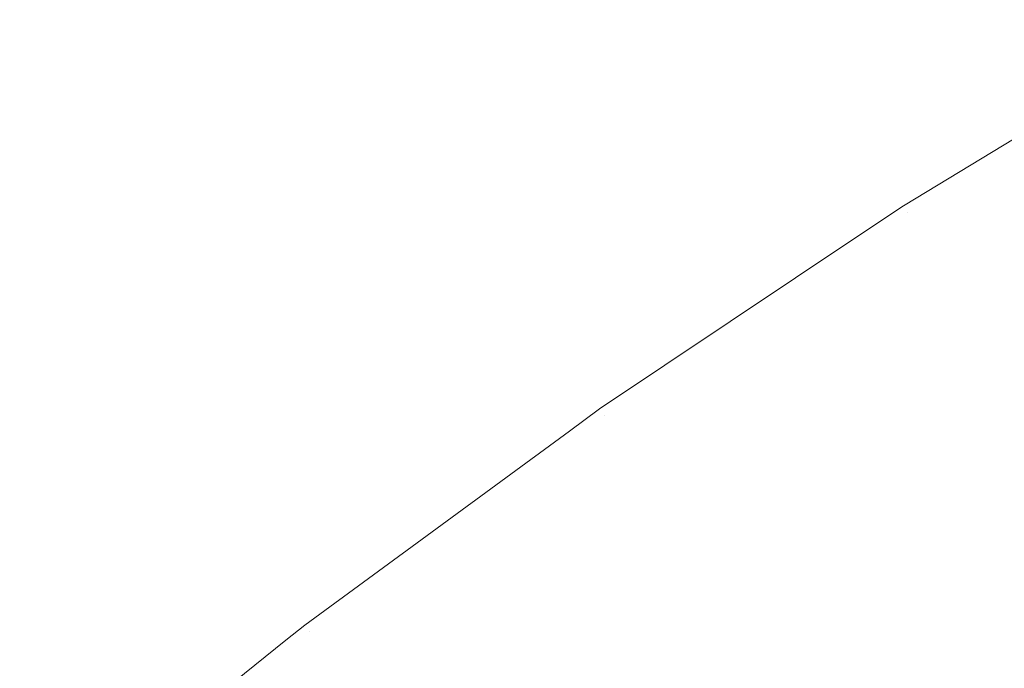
# Model space of a CAD drawing. Header units: centimetres. Extents: x -25.9 to 27.4, y 34.1 to 35.9.
# Tile 61 of 256: x -25.81774 to -25.80598, y 35.91893 to 35.92667. Entities that reach past the tile are written whole.
import ezdxf

# ---------------------------------------------------------------- set-up
doc = ezdxf.new("R2010")
doc.units = ezdxf.units.CM
doc.header["$LTSCALE"] = 2.54
doc.layers.add('Lucido design-1', color=7, linetype='Continuous')

# ---------------------------------------------------------------- blocks, each defined once
blk = doc.blocks.new('Gruppo-5-1')
at = {"color": 7, "linetype": 'Continuous', "lineweight": 9}
for points, invisible_edges in [([(-25.804122, 35.926313, -9.481992), (-25.80719, 35.924451, -9.481992), (-25.807165, 35.924411, -9.478917), (-25.803436, 35.926674, -9.478917)], 14), ([(-25.804122, 35.926313, -33.448755), (-25.80719, 35.924451, -33.448755), (-25.807165, 35.924411, -33.44568), (-25.803436, 35.926674, -33.44568)], 14), ([(-25.803412, 35.926632, -10.086352), (-25.807139, 35.924371, -10.086352), (-25.80719, 35.924451, -10.081992), (-25.804122, 35.926313, -10.081992)], 11), ([(-25.803412, 35.926632, -34.053115), (-25.807139, 35.924371, -34.053115), (-25.80719, 35.924451, -34.048755), (-25.804122, 35.926313, -34.048755)], 11), ([(-25.80705, 35.924231, -9.474771), (-25.803329, 35.926489, -9.474771), (-25.803436, 35.926674, -9.478917), (-25.807165, 35.924411, -9.478917)], 15), ([(-25.80705, 35.924231, -33.441534), (-25.803329, 35.926489, -33.441534), (-25.803436, 35.926674, -33.44568), (-25.807165, 35.924411, -33.44568)], 15), ([(-25.807139, 35.924371, -10.086352), (-25.803412, 35.926632, -10.086352), (-25.803279, 35.926402, -10.090484), (-25.806996, 35.924146, -10.090484)], 15), ([(-25.807139, 35.924371, -34.053115), (-25.803412, 35.926632, -34.053115), (-25.803279, 35.926402, -34.057247), (-25.806996, 35.924146, -34.057247)], 15), ([(-25.806842, 35.923905, -9.470635), (-25.803136, 35.926154, -9.470635), (-25.803329, 35.926489, -9.474771), (-25.80705, 35.924231, -9.474771)], 15), ([(-25.806842, 35.923905, -33.437398), (-25.803136, 35.926154, -33.437398), (-25.803329, 35.926489, -33.441534), (-25.80705, 35.924231, -33.441534)], 15), ([(-25.806996, 35.924146, -10.090484), (-25.803279, 35.926402, -10.090484), (-25.803061, 35.926024, -10.094598), (-25.806761, 35.923778, -10.094598)], 15), ([(-25.806996, 35.924146, -34.057247), (-25.803279, 35.926402, -34.057247), (-25.803061, 35.926024, -34.061361), (-25.806761, 35.923778, -34.061361)], 15), ([(-25.80719, 35.924451, -9.481992), (-25.804122, 35.926313, -9.481992), (-25.804122, 35.926313, -10.081992), (-25.80719, 35.924451, -10.081992)], 10), ([(-25.80719, 35.924451, -33.448755), (-25.804122, 35.926313, -33.448755), (-25.804122, 35.926313, -34.048755), (-25.80719, 35.924451, -34.048755)], 10), ([(-25.806542, 35.923435, -9.466514), (-25.802857, 35.925671, -9.466514), (-25.803136, 35.926154, -9.470635), (-25.806842, 35.923905, -9.470635)], 15), ([(-25.806542, 35.923435, -33.433277), (-25.802857, 35.925671, -33.433277), (-25.803136, 35.926154, -33.437398), (-25.806842, 35.923905, -33.437398)], 15), ([(-25.806761, 35.923778, -10.094598), (-25.803061, 35.926024, -10.094598), (-25.802758, 35.925499, -10.098688), (-25.806436, 35.923267, -10.098688)], 15), ([(-25.806761, 35.923778, -34.061361), (-25.803061, 35.926024, -34.061361), (-25.802758, 35.925499, -34.065451), (-25.806436, 35.923267, -34.065451)], 15), ([(-25.80615, 35.92282, -9.462417), (-25.802493, 35.925039, -9.462417), (-25.802857, 35.925671, -9.466514), (-25.806542, 35.923435, -9.466514)], 15), ([(-25.80615, 35.92282, -33.42918), (-25.802493, 35.925039, -33.42918), (-25.802857, 35.925671, -33.433277), (-25.806542, 35.923435, -33.433277)], 15), ([(-25.806436, 35.923267, -10.098688), (-25.802758, 35.925499, -10.098688), (-25.802371, 35.924829, -10.102745), (-25.80602, 35.922615, -10.102745)], 15), ([(-25.806436, 35.923267, -34.065451), (-25.802758, 35.925499, -34.065451), (-25.802371, 35.924829, -34.069508), (-25.80602, 35.922615, -34.069508)], 15), ([(-25.805667, 35.92206, -9.45835), (-25.802043, 35.924259, -9.45835), (-25.802493, 35.925039, -9.462417), (-25.80615, 35.92282, -9.462417)], 15), ([(-25.805667, 35.92206, -33.425113), (-25.802043, 35.924259, -33.425113), (-25.802493, 35.925039, -33.42918), (-25.80615, 35.92282, -33.42918)], 15), ([(-25.80602, 35.922615, -10.102745), (-25.802371, 35.924829, -10.102745), (-25.801902, 35.924015, -10.106763), (-25.805515, 35.921823, -10.106763)], 15), ([(-25.80602, 35.922615, -34.069508), (-25.802371, 35.924829, -34.069508), (-25.801902, 35.924015, -34.073526), (-25.805515, 35.921823, -34.073526)], 15), ([(-25.807165, 35.924411, -9.478917), (-25.80719, 35.924451, -9.481992), (-25.807696, 35.924113, -9.481992)], 9), ([(-25.80719, 35.924451, -10.081992), (-25.807696, 35.924113, -10.081992), (-25.807696, 35.924113, -9.481992), (-25.80719, 35.924451, -9.481992)], 10), ([(-25.807696, 35.924113, -10.081992), (-25.80719, 35.924451, -10.081992), (-25.807139, 35.924371, -10.086352)], 10), ([(-25.807165, 35.924411, -33.44568), (-25.80719, 35.924451, -33.448755), (-25.807696, 35.924113, -33.448755)], 9), ([(-25.80719, 35.924451, -34.048755), (-25.807696, 35.924113, -34.048755), (-25.807696, 35.924113, -33.448755), (-25.80719, 35.924451, -33.448755)], 10), ([(-25.807696, 35.924113, -34.048755), (-25.80719, 35.924451, -34.048755), (-25.807139, 35.924371, -34.053115)], 10), ([(-25.807696, 35.924113, -9.481992), (-25.810818, 35.922027, -9.481992), (-25.810791, 35.921988, -9.478917), (-25.807165, 35.924411, -9.478917)], 14), ([(-25.807696, 35.924113, -33.448755), (-25.810818, 35.922027, -33.448755), (-25.810791, 35.921988, -33.44568), (-25.807165, 35.924411, -33.44568)], 14), ([(-25.807139, 35.924371, -10.086352), (-25.810763, 35.921949, -10.086352), (-25.810818, 35.922027, -10.081992), (-25.807696, 35.924113, -10.081992)], 11), ([(-25.807139, 35.924371, -34.053115), (-25.810763, 35.921949, -34.053115), (-25.810818, 35.922027, -34.048755), (-25.807696, 35.924113, -34.048755)], 11), ([(-25.810668, 35.921813, -9.474771), (-25.80705, 35.924231, -9.474771), (-25.807165, 35.924411, -9.478917), (-25.810791, 35.921988, -9.478917)], 15), ([(-25.810668, 35.921813, -33.441534), (-25.80705, 35.924231, -33.441534), (-25.807165, 35.924411, -33.44568), (-25.810791, 35.921988, -33.44568)], 15), ([(-25.810763, 35.921949, -10.086352), (-25.807139, 35.924371, -10.086352), (-25.806996, 35.924146, -10.090484), (-25.81061, 35.921731, -10.090484)], 15), ([(-25.810763, 35.921949, -34.053115), (-25.807139, 35.924371, -34.053115), (-25.806996, 35.924146, -34.057247), (-25.81061, 35.921731, -34.057247)], 15), ([(-25.810447, 35.921497, -9.470635), (-25.806842, 35.923905, -9.470635), (-25.80705, 35.924231, -9.474771), (-25.810668, 35.921813, -9.474771)], 15), ([(-25.810447, 35.921497, -33.437398), (-25.806842, 35.923905, -33.437398), (-25.80705, 35.924231, -33.441534), (-25.810668, 35.921813, -33.441534)], 15), ([(-25.810818, 35.922027, -9.481992), (-25.807696, 35.924113, -9.481992), (-25.807696, 35.924113, -10.081992), (-25.810818, 35.922027, -10.081992)], 10), ([(-25.810818, 35.922027, -33.448755), (-25.807696, 35.924113, -33.448755), (-25.807696, 35.924113, -34.048755), (-25.810818, 35.922027, -34.048755)], 10), ([(-25.81061, 35.921731, -10.090484), (-25.806996, 35.924146, -10.090484), (-25.806761, 35.923778, -10.094598), (-25.81036, 35.921374, -10.094598)], 15), ([(-25.81061, 35.921731, -34.057247), (-25.806996, 35.924146, -34.057247), (-25.806761, 35.923778, -34.061361), (-25.81036, 35.921374, -34.061361)], 15), ([(-25.810126, 35.92104, -9.466514), (-25.806542, 35.923435, -9.466514), (-25.806842, 35.923905, -9.470635), (-25.810447, 35.921497, -9.470635)], 15), ([(-25.810126, 35.92104, -33.433277), (-25.806542, 35.923435, -33.433277), (-25.806842, 35.923905, -33.437398), (-25.810447, 35.921497, -33.437398)], 15), ([(-25.81036, 35.921374, -10.094598), (-25.806761, 35.923778, -10.094598), (-25.806436, 35.923267, -10.098688), (-25.810013, 35.920877, -10.098688)], 15), ([(-25.81036, 35.921374, -34.061361), (-25.806761, 35.923778, -34.061361), (-25.806436, 35.923267, -34.065451), (-25.810013, 35.920877, -34.065451)], 15), ([(-25.809708, 35.920442, -9.462417), (-25.80615, 35.92282, -9.462417), (-25.806542, 35.923435, -9.466514), (-25.810126, 35.92104, -9.466514)], 15), ([(-25.809708, 35.920442, -33.42918), (-25.80615, 35.92282, -33.42918), (-25.806542, 35.923435, -33.433277), (-25.810126, 35.92104, -33.433277)], 15), ([(-25.810013, 35.920877, -10.098688), (-25.806436, 35.923267, -10.098688), (-25.80602, 35.922615, -10.102745), (-25.809569, 35.920244, -10.102745)], 15), ([(-25.810013, 35.920877, -34.065451), (-25.806436, 35.923267, -34.065451), (-25.80602, 35.922615, -34.069508), (-25.809569, 35.920244, -34.069508)], 15), ([(-25.809192, 35.919705, -9.45835), (-25.805667, 35.92206, -9.45835), (-25.80615, 35.92282, -9.462417), (-25.809708, 35.920442, -9.462417)], 15), ([(-25.809192, 35.919705, -33.425113), (-25.805667, 35.92206, -33.425113), (-25.80615, 35.92282, -33.42918), (-25.809708, 35.920442, -33.42918)], 15), ([(-25.809569, 35.920244, -10.102745), (-25.80602, 35.922615, -10.102745), (-25.805515, 35.921823, -10.106763), (-25.80903, 35.919474, -10.106763)], 15), ([(-25.809569, 35.920244, -34.069508), (-25.80602, 35.922615, -34.069508), (-25.805515, 35.921823, -34.073526), (-25.80903, 35.919474, -34.073526)], 15), ([(-25.811177, 35.921764, -9.481992), (-25.814336, 35.919447, -9.481992), (-25.814307, 35.91941, -9.478917), (-25.810791, 35.921988, -9.478917)], 14), ([(-25.811177, 35.921764, -33.448755), (-25.814336, 35.919447, -33.448755), (-25.814307, 35.91941, -33.44568), (-25.810791, 35.921988, -33.44568)], 14), ([(-25.814177, 35.91924, -9.474771), (-25.810668, 35.921813, -9.474771), (-25.810791, 35.921988, -9.478917), (-25.814307, 35.91941, -9.478917)], 15), ([(-25.814177, 35.91924, -33.441534), (-25.810668, 35.921813, -33.441534), (-25.810791, 35.921988, -33.44568), (-25.814307, 35.91941, -33.44568)], 15), ([(-25.810791, 35.921988, -9.478917), (-25.810818, 35.922027, -9.481992), (-25.811177, 35.921764, -9.481992)], 9), ([(-25.810818, 35.922027, -10.081992), (-25.811177, 35.921764, -10.081992), (-25.811177, 35.921764, -9.481992), (-25.810818, 35.922027, -9.481992)], 10), ([(-25.811177, 35.921764, -10.081992), (-25.810818, 35.922027, -10.081992), (-25.810763, 35.921949, -10.086352)], 10), ([(-25.810791, 35.921988, -33.44568), (-25.810818, 35.922027, -33.448755), (-25.811177, 35.921764, -33.448755)], 9), ([(-25.810818, 35.922027, -34.048755), (-25.811177, 35.921764, -34.048755), (-25.811177, 35.921764, -33.448755), (-25.810818, 35.922027, -33.448755)], 10), ([(-25.811177, 35.921764, -34.048755), (-25.810818, 35.922027, -34.048755), (-25.810763, 35.921949, -34.053115)], 10), ([(-25.808578, 35.918829, -9.45432), (-25.805092, 35.921158, -9.45432), (-25.805667, 35.92206, -9.45835), (-25.809192, 35.919705, -9.45835)], 15), ([(-25.808578, 35.918829, -33.421083), (-25.805092, 35.921158, -33.421083), (-25.805667, 35.92206, -33.425113), (-25.809192, 35.919705, -33.425113)], 15), ([(-25.810763, 35.921949, -10.086352), (-25.814278, 35.919372, -10.086352), (-25.814336, 35.919447, -10.081992), (-25.811177, 35.921764, -10.081992)], 11), ([(-25.810763, 35.921949, -34.053115), (-25.814278, 35.919372, -34.053115), (-25.814336, 35.919447, -34.048755), (-25.811177, 35.921764, -34.048755)], 11), ([(-25.814278, 35.919372, -10.086352), (-25.810763, 35.921949, -10.086352), (-25.81061, 35.921731, -10.090484), (-25.814116, 35.919161, -10.090484)], 15), ([(-25.814278, 35.919372, -34.053115), (-25.810763, 35.921949, -34.053115), (-25.81061, 35.921731, -34.057247), (-25.814116, 35.919161, -34.057247)], 15), ([(-25.814336, 35.919447, -9.481992), (-25.811177, 35.921764, -9.481992), (-25.811177, 35.921764, -10.081992), (-25.814336, 35.919447, -10.081992)], 10), ([(-25.814336, 35.919447, -33.448755), (-25.811177, 35.921764, -33.448755), (-25.811177, 35.921764, -34.048755), (-25.814336, 35.919447, -34.048755)], 10), ([(-25.813942, 35.918934, -9.470635), (-25.810447, 35.921497, -9.470635), (-25.810668, 35.921813, -9.474771), (-25.814177, 35.91924, -9.474771)], 15), ([(-25.813942, 35.918934, -33.437398), (-25.810447, 35.921497, -33.437398), (-25.810668, 35.921813, -33.441534), (-25.814177, 35.91924, -33.441534)], 15), ([(-25.80903, 35.919474, -10.106763), (-25.805515, 35.921823, -10.106763), (-25.804922, 35.920892, -10.110736), (-25.808397, 35.91857, -10.110736)], 15), ([(-25.80903, 35.919474, -34.073526), (-25.805515, 35.921823, -34.073526), (-25.804922, 35.920892, -34.077499), (-25.808397, 35.91857, -34.077499)], 15), ([(-25.814116, 35.919161, -10.090484), (-25.81061, 35.921731, -10.090484), (-25.81036, 35.921374, -10.094598), (-25.81385, 35.918814, -10.094598)], 15), ([(-25.814116, 35.919161, -34.057247), (-25.81061, 35.921731, -34.057247), (-25.81036, 35.921374, -34.061361), (-25.81385, 35.918814, -34.061361)], 15), ([(-25.813603, 35.918491, -9.466514), (-25.810126, 35.92104, -9.466514), (-25.810447, 35.921497, -9.470635), (-25.813942, 35.918934, -9.470635)], 15), ([(-25.813603, 35.918491, -33.433277), (-25.810126, 35.92104, -33.433277), (-25.810447, 35.921497, -33.437398), (-25.813942, 35.918934, -33.437398)], 15), ([(-25.81385, 35.918814, -10.094598), (-25.81036, 35.921374, -10.094598), (-25.810013, 35.920877, -10.098688), (-25.813482, 35.918334, -10.098688)], 15), ([(-25.81385, 35.918814, -34.061361), (-25.81036, 35.921374, -34.061361), (-25.810013, 35.920877, -34.065451), (-25.813482, 35.918334, -34.065451)], 15), ([(-25.807868, 35.917814, -9.450335), (-25.804427, 35.920114, -9.450335), (-25.805092, 35.921158, -9.45432), (-25.808578, 35.918829, -9.45432)], 15), ([(-25.807868, 35.917814, -33.417098), (-25.804427, 35.920114, -33.417098), (-25.805092, 35.921158, -33.421083), (-25.808578, 35.918829, -33.421083)], 15), ([(-25.813158, 35.917913, -9.462417), (-25.809708, 35.920442, -9.462417), (-25.810126, 35.92104, -9.466514), (-25.813603, 35.918491, -9.466514)], 15), ([(-25.813158, 35.917913, -33.42918), (-25.809708, 35.920442, -33.42918), (-25.810126, 35.92104, -33.433277), (-25.813603, 35.918491, -33.433277)], 15), ([(-25.813482, 35.918334, -10.098688), (-25.810013, 35.920877, -10.098688), (-25.809569, 35.920244, -10.102745), (-25.813011, 35.91772, -10.102745)], 15), ([(-25.813482, 35.918334, -34.065451), (-25.810013, 35.920877, -34.065451), (-25.809569, 35.920244, -34.069508), (-25.813011, 35.91772, -34.069508)], 15), ([(-25.808397, 35.91857, -10.110736), (-25.804922, 35.920892, -10.110736), (-25.804243, 35.919825, -10.114657), (-25.807671, 35.917534, -10.114657)], 15), ([(-25.808397, 35.91857, -34.077499), (-25.804922, 35.920892, -34.077499), (-25.804243, 35.919825, -34.08142), (-25.807671, 35.917534, -34.08142)], 15), ([(-25.81261, 35.917198, -9.45835), (-25.809192, 35.919705, -9.45835), (-25.809708, 35.920442, -9.462417), (-25.813158, 35.917913, -9.462417)], 15), ([(-25.81261, 35.917198, -33.425113), (-25.809192, 35.919705, -33.425113), (-25.809708, 35.920442, -33.42918), (-25.813158, 35.917913, -33.42918)], 15), ([(-25.813011, 35.91772, -10.102745), (-25.809569, 35.920244, -10.102745), (-25.80903, 35.919474, -10.106763), (-25.812439, 35.916975, -10.106763)], 15), ([(-25.813011, 35.91772, -34.069508), (-25.809569, 35.920244, -34.069508), (-25.80903, 35.919474, -34.073526), (-25.812439, 35.916975, -34.073526)], 15), ([(-25.807062, 35.916664, -9.446402), (-25.803672, 35.918929, -9.446402), (-25.804427, 35.920114, -9.450335), (-25.807868, 35.917814, -9.450335)], 15), ([(-25.807062, 35.916664, -33.413165), (-25.803672, 35.918929, -33.413165), (-25.804427, 35.920114, -33.417098), (-25.807868, 35.917814, -33.417098)], 15), ([(-25.807671, 35.917534, -10.114657), (-25.804243, 35.919825, -10.114657), (-25.803477, 35.918623, -10.118519), (-25.806854, 35.916367, -10.118519)], 15), ([(-25.807671, 35.917534, -34.08142), (-25.804243, 35.919825, -34.08142), (-25.803477, 35.918623, -34.085282), (-25.806854, 35.916367, -34.085282)], 15), ([(-25.811959, 35.916349, -9.45432), (-25.808578, 35.918829, -9.45432), (-25.809192, 35.919705, -9.45835), (-25.81261, 35.917198, -9.45835)], 15), ([(-25.811959, 35.916349, -33.421083), (-25.808578, 35.918829, -33.421083), (-25.809192, 35.919705, -33.425113), (-25.81261, 35.917198, -33.425113)], 15), ([(-25.81456, 35.919267, -9.481992), (-25.817739, 35.916716, -9.481992), (-25.817708, 35.91668, -9.478917), (-25.814307, 35.91941, -9.478917)], 14), ([(-25.81456, 35.919267, -33.448755), (-25.817739, 35.916716, -33.448755), (-25.817708, 35.91668, -33.44568), (-25.814307, 35.91941, -33.44568)], 14), ([(-25.817571, 35.916517, -9.474771), (-25.814177, 35.91924, -9.474771), (-25.814307, 35.91941, -9.478917), (-25.817708, 35.91668, -9.478917)], 15), ([(-25.817571, 35.916517, -33.441534), (-25.814177, 35.91924, -33.441534), (-25.814307, 35.91941, -33.44568), (-25.817708, 35.91668, -33.44568)], 15), ([(-25.814307, 35.91941, -9.478917), (-25.814336, 35.919447, -9.481992), (-25.81456, 35.919267, -9.481992)], 9), ([(-25.814336, 35.919447, -10.081992), (-25.81456, 35.919267, -10.081992), (-25.81456, 35.919267, -9.481992), (-25.814336, 35.919447, -9.481992)], 10), ([(-25.81456, 35.919267, -10.081992), (-25.814336, 35.919447, -10.081992), (-25.814278, 35.919372, -10.086352)], 10), ([(-25.814307, 35.91941, -33.44568), (-25.814336, 35.919447, -33.448755), (-25.81456, 35.919267, -33.448755)], 9), ([(-25.814336, 35.919447, -34.048755), (-25.81456, 35.919267, -34.048755), (-25.81456, 35.919267, -33.448755), (-25.814336, 35.919447, -33.448755)], 10), ([(-25.81456, 35.919267, -34.048755), (-25.814336, 35.919447, -34.048755), (-25.814278, 35.919372, -34.053115)], 10), ([(-25.812439, 35.916975, -10.106763), (-25.80903, 35.919474, -10.106763), (-25.808397, 35.91857, -10.110736), (-25.811767, 35.916099, -10.110736)], 15), ([(-25.812439, 35.916975, -34.073526), (-25.80903, 35.919474, -34.073526), (-25.808397, 35.91857, -34.077499), (-25.811767, 35.916099, -34.077499)], 15), ([(-25.814278, 35.919372, -10.086352), (-25.817678, 35.916644, -10.086352), (-25.817739, 35.916716, -10.081992), (-25.81456, 35.919267, -10.081992)], 11), ([(-25.814278, 35.919372, -34.053115), (-25.817678, 35.916644, -34.053115), (-25.817739, 35.916716, -34.048755), (-25.81456, 35.919267, -34.048755)], 11), ([(-25.817678, 35.916644, -10.086352), (-25.814278, 35.919372, -10.086352), (-25.814116, 35.919161, -10.090484), (-25.817507, 35.91644, -10.090484)], 15), ([(-25.817678, 35.916644, -34.053115), (-25.814278, 35.919372, -34.053115), (-25.814116, 35.919161, -34.057247), (-25.817507, 35.91644, -34.057247)], 15), ([(-25.817739, 35.916716, -9.481992), (-25.81456, 35.919267, -9.481992), (-25.81456, 35.919267, -10.081992), (-25.817739, 35.916716, -10.081992)], 10), ([(-25.817739, 35.916716, -33.448755), (-25.81456, 35.919267, -33.448755), (-25.81456, 35.919267, -34.048755), (-25.817739, 35.916716, -34.048755)], 10), ([(-25.817323, 35.916221, -9.470635), (-25.813942, 35.918934, -9.470635), (-25.814177, 35.91924, -9.474771), (-25.817571, 35.916517, -9.474771)], 15), ([(-25.817323, 35.916221, -33.437398), (-25.813942, 35.918934, -33.437398), (-25.814177, 35.91924, -33.441534), (-25.817571, 35.916517, -33.441534)], 15), ([(-25.817507, 35.91644, -10.090484), (-25.814116, 35.919161, -10.090484), (-25.81385, 35.918814, -10.094598), (-25.817226, 35.916105, -10.094598)], 15), ([(-25.817507, 35.91644, -34.057247), (-25.814116, 35.919161, -34.057247), (-25.81385, 35.918814, -34.061361), (-25.817226, 35.916105, -34.061361)], 15), ([(-25.816964, 35.915793, -9.466514), (-25.813603, 35.918491, -9.466514), (-25.813942, 35.918934, -9.470635), (-25.817323, 35.916221, -9.470635)], 15), ([(-25.816964, 35.915793, -33.433277), (-25.813603, 35.918491, -33.433277), (-25.813942, 35.918934, -33.437398), (-25.817323, 35.916221, -33.437398)], 15)]:
    blk.add_3dface(points, dxfattribs=dict(at, invisible_edges=invisible_edges))

msp = doc.modelspace()

# ---------------------------------------------------------------- block references
at = {"layer": 'Lucido design-1', "color": 7}
msp.add_blockref('Gruppo-5-1', (0, 0), dxfattribs=at)

doc.saveas('drawing.dxf')
